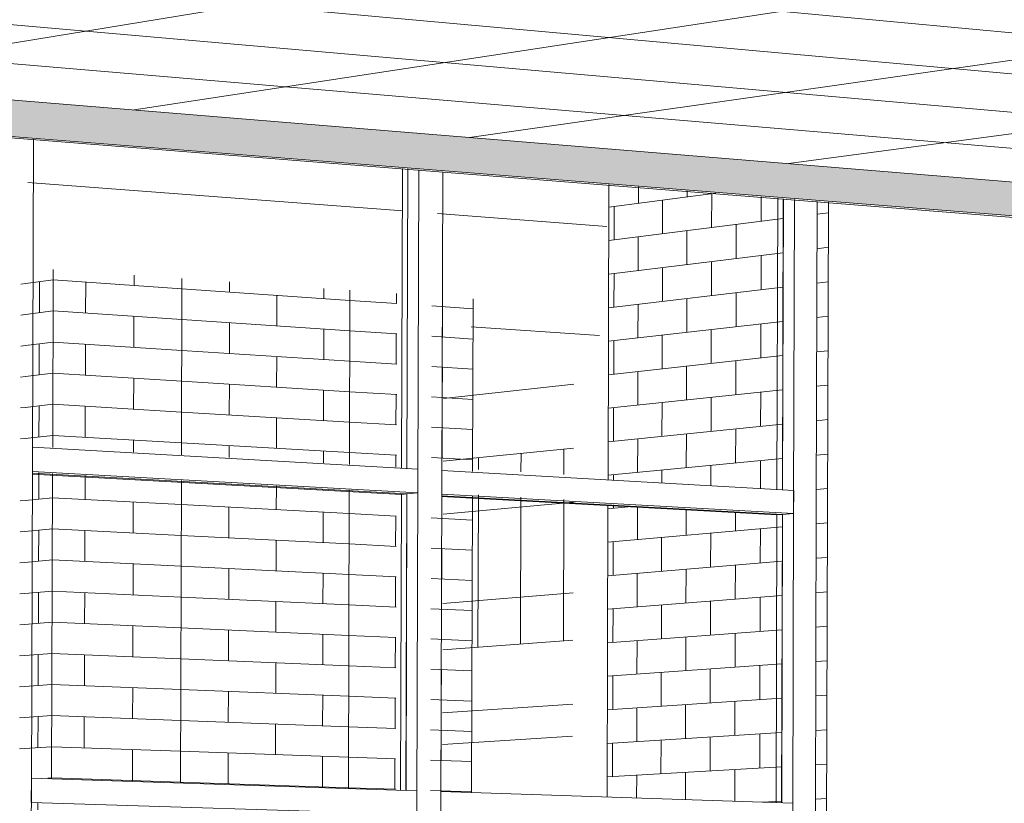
# Model space of a CAD drawing. Header units: metres. Extents: x -32 to 90, y -28 to 32.
# Tile 62 of 148: x 90.05269 to 90.05561, y 1.77852 to 1.78085. Entities that reach past the tile are written whole.
import ezdxf

# ---------------------------------------------------------------- set-up
doc = ezdxf.new("R2010")
doc.units = ezdxf.units.M
for name, color, linetype, lineweight in [('A-CLNG', 13, 'Continuous', 18), ('A-CLNG-PATT', 13, 'Continuous', 35), ('A-FLOR', 192, 'Continuous', 18), ('A-GLAZ-CURT', 52, 'Continuous', 18), ('A-GLAZ-CWMG', 51, 'Continuous', 18), ('A-WALL', 113, 'Continuous', 18), ('A-WALL-PATT', 111, 'Continuous', 35)]:
    doc.layers.add(name, color=color, linetype=linetype, lineweight=lineweight)

# ---------------------------------------------------------------- blocks, each defined once
blk = doc.blocks.new('FP_52-3-RESTAURANTE- ÁREA DE REFEIÇÃO AMPLIADA')
at = {"layer": 'A-WALL-PATT', "lineweight": 9}
for p, q in [((3.3028671, 1.7802714), (3.3029006, 1.7802756)), ((3.3028668, 1.7801692), (3.3029003, 1.7801733)), ((3.3028665, 1.780067), (3.3029, 1.780071)), ((3.3028662, 1.7799648), (3.3028997, 1.7799686)), ((3.3028659, 1.7798626), (3.3028994, 1.7798663)), ((3.3028657, 1.7797605), (3.3028991, 1.779764)), ((3.3028654, 1.7796583), (3.3028989, 1.7796616)), ((3.3028651, 1.7795561), (3.3028986, 1.7795593)), ((3.3028648, 1.7794539), (3.3028983, 1.779457)), ((3.3028645, 1.7793517), (3.302898, 1.7793546)), ((3.3028642, 1.7792495), (3.3028977, 1.7792523)), ((3.3028639, 1.7791472), (3.3028974, 1.7791499)), ((3.3028637, 1.779045), (3.3028972, 1.7790475)), ((3.3028634, 1.7789428), (3.3028969, 1.7789452)), ((3.3028631, 1.7788406), (3.3028966, 1.7788428)), ((3.3028628, 1.7787383), (3.3028963, 1.7787404)), ((3.3028625, 1.7786361), (3.302896, 1.7786381)), ((3.3028622, 1.7785339), (3.3028957, 1.7785357))]:
    blk.add_line(p, q, dxfattribs=at)
blk = doc.blocks.new('FP_53-3-RESTAURANTE- ÁREA DE REFEIÇÃO AMPLIADA')
at = {"layer": 'A-WALL-PATT', "lineweight": 9}
for p, q in [((3.3023361, 1.780304), (3.3023362, 1.7803528)), ((3.3022485, 1.7802926), (3.3025664, 1.7803342)), ((3.3024079, 1.7802133), (3.3024082, 1.7803135)), ((3.3024808, 1.780323), (3.3024809, 1.7803411)), ((3.3025536, 1.7802317), (3.3025539, 1.7803325)), ((3.3027011, 1.7802504), (3.3027013, 1.7803232)), ((3.3022641, 1.7801951), (3.3022644, 1.7802947)), ((3.3022482, 1.7801931), (3.3027655, 1.7802585)), ((3.3026268, 1.7801399), (3.3026271, 1.780241)), ((3.3023355, 1.7801042), (3.3023358, 1.7802041)), ((3.3024803, 1.7801219), (3.3024805, 1.7802225)), ((3.3022479, 1.7800935), (3.3027653, 1.7801568)), ((3.3027005, 1.7800474), (3.3027008, 1.7801489)), ((3.3024074, 1.7800129), (3.3024077, 1.7801131)), ((3.302553, 1.78003), (3.3025533, 1.7801309)), ((3.3022635, 1.7799959), (3.3022638, 1.7800955)), ((3.3022476, 1.779994), (3.302765, 1.780055)), ((3.3024797, 1.7799209), (3.30248, 1.7800214)), ((3.3026262, 1.7799376), (3.3026265, 1.7800387)), ((3.3023349, 1.7799044), (3.3023352, 1.7800043)), ((3.3022474, 1.7798945), (3.3027647, 1.7799533)), ((3.3026999, 1.7798445), (3.3027002, 1.779946)), ((3.3024068, 1.7798124), (3.3024071, 1.7799126)), ((3.3025524, 1.7798284), (3.3025527, 1.7799292)), ((3.3022629, 1.7797967), (3.3022632, 1.7798963)), ((3.3022471, 1.779795), (3.3027644, 1.7798515)), ((3.3024791, 1.7797198), (3.3024794, 1.7798204)), ((3.3026257, 1.7797352), (3.3026259, 1.7798364)), ((3.3023344, 1.7797046), (3.3023346, 1.7798045)), ((3.3022468, 1.7796954), (3.3027641, 1.7797498)), ((3.3026993, 1.7796415), (3.3026996, 1.779743)), ((3.3024062, 1.779612), (3.3024065, 1.7797122)), ((3.3025519, 1.7796267), (3.3025521, 1.7797275)), ((3.3022624, 1.7795975), (3.3022626, 1.7796971)), ((3.3022465, 1.7795959), (3.3027638, 1.779648)), ((3.3024785, 1.7795188), (3.3024788, 1.7796193)), ((3.3026251, 1.7795329), (3.3026254, 1.7796341)), ((3.3023338, 1.7795048), (3.3023341, 1.7796047)), ((3.3022462, 1.7794963), (3.3027635, 1.7795463)), ((3.3025514, 1.7794652), (3.3025516, 1.7795258)), ((3.3026988, 1.7794567), (3.302699, 1.77954)), ((3.302262, 1.779482), (3.3022621, 1.7794979)), ((3.3024058, 1.7794737), (3.3024059, 1.7795118)), ((3.3022618, 1.7793983), (3.3022618, 1.7794079)), ((3.3022459, 1.7793968), (3.3023266, 1.7794042)), ((3.3023332, 1.7793049), (3.3023335, 1.7794038)), ((3.3024779, 1.7793177), (3.3024782, 1.7793957)), ((3.3026245, 1.7793306), (3.3026247, 1.7793875)), ((3.3022456, 1.7792972), (3.302763, 1.7793427)), ((3.3025507, 1.7792232), (3.302551, 1.7793241)), ((3.3026982, 1.7792356), (3.3026985, 1.7793371)), ((3.3022612, 1.779199), (3.3022615, 1.7792986)), ((3.3024051, 1.779211), (3.3024053, 1.7793113)), ((3.3022453, 1.7791977), (3.3027627, 1.779241)), ((3.3023326, 1.7791051), (3.3023329, 1.779205)), ((3.3024774, 1.7791166), (3.3024777, 1.7792171)), ((3.3026239, 1.7791282), (3.3026242, 1.7792294)), ((3.302245, 1.7790981), (3.3027624, 1.7791392)), ((3.3025501, 1.7790215), (3.3025504, 1.7791224)), ((3.3026976, 1.7790326), (3.3026979, 1.7791341)), ((3.3022606, 1.7789997), (3.3022609, 1.7790994)), ((3.3024045, 1.7790105), (3.3024048, 1.7791108)), ((3.3022447, 1.7789986), (3.3027621, 1.7790374)), ((3.3026234, 1.7789258), (3.3026236, 1.779027)), ((3.302332, 1.7789052), (3.3023323, 1.7790051)), ((3.3024768, 1.7789154), (3.3024771, 1.779016)), ((3.3022445, 1.778899), (3.3027618, 1.7789356)), ((3.3024039, 1.77881), (3.3024042, 1.7789103)), ((3.3025496, 1.7788197), (3.3025498, 1.7789206)), ((3.302697, 1.7788295), (3.3026973, 1.778931)), ((3.30226, 1.7788005), (3.3022603, 1.7789001)), ((3.3022442, 1.7787994), (3.3027615, 1.7788338)), ((3.3026228, 1.7787234), (3.3026231, 1.7788246)), ((3.3023315, 1.7787053), (3.3023317, 1.7788052)), ((3.3024762, 1.7787143), (3.3024765, 1.7788149)), ((3.3022439, 1.7786998), (3.3027612, 1.778732)), ((3.3024033, 1.7786095), (3.3024036, 1.7787098)), ((3.302549, 1.7786179), (3.3025493, 1.7787188)), ((3.3026965, 1.7786265), (3.3026968, 1.778728)), ((3.3022595, 1.7786012), (3.3022597, 1.7787008)), ((3.3022436, 1.7786003), (3.302761, 1.7786302)), ((3.3026222, 1.7785283), (3.3026225, 1.7786222)), ((3.302331, 1.778538), (3.3023312, 1.7786053)), ((3.3024757, 1.7785332), (3.3024759, 1.7786137)), ((3.3027056, 1.7785255), (3.3027607, 1.7785284))]:
    blk.add_line(p, q, dxfattribs=at)
blk = doc.blocks.new('FP_56-3-RESTAURANTE- ÁREA DE REFEIÇÃO AMPLIADA')
at = {"layer": 'A-WALL-PATT', "lineweight": 9}
for p, q in [((3.3008379, 1.7800601), (3.300838, 1.7800908)), ((3.3005981, 1.7800767), (3.3009804, 1.7800503)), ((3.300694, 1.7799778), (3.3006943, 1.7800701)), ((3.3005978, 1.7799843), (3.3009801, 1.7799587)), ((3.3008373, 1.7798763), (3.3008376, 1.7799682)), ((3.3005975, 1.7798918), (3.3009798, 1.7798671)), ((3.3006934, 1.7797934), (3.3006937, 1.7798856)), ((3.3005972, 1.7797994), (3.3009795, 1.7797755)), ((3.3008367, 1.7796925), (3.300837, 1.7797844)), ((3.3005969, 1.7797069), (3.3009792, 1.7796839)), ((3.3006928, 1.7796089), (3.3006931, 1.7797011)), ((3.3005966, 1.7796144), (3.3009789, 1.7795923)), ((3.3008363, 1.779565), (3.3008364, 1.7796006)), ((3.3006923, 1.7794244), (3.3006925, 1.7794959)), ((3.300596, 1.7794295), (3.3009784, 1.7794091)), ((3.3008355, 1.7793248), (3.3008358, 1.7794167)), ((3.3005957, 1.779337), (3.3009781, 1.7793175)), ((3.3006917, 1.7792399), (3.3006919, 1.7793243)), ((3.3006919, 1.7793245), (3.300692, 1.7793321)), ((3.3005954, 1.7792446), (3.3009778, 1.7792259)), ((3.3008349, 1.7791409), (3.3008352, 1.7792329)), ((3.3005951, 1.7791521), (3.3009775, 1.7791343)), ((3.3006911, 1.7790553), (3.3006914, 1.7791476)), ((3.3005948, 1.7790596), (3.3009772, 1.7790427)), ((3.3008343, 1.778957), (3.3008346, 1.779049)), ((3.3005945, 1.7789671), (3.3009769, 1.7789511)), ((3.3006905, 1.7788708), (3.3006908, 1.7789631)), ((3.3005942, 1.7788746), (3.3009766, 1.7788594)), ((3.3008338, 1.7787731), (3.3008341, 1.7788651)), ((3.3005939, 1.7787821), (3.3009763, 1.7787678)), ((3.3006899, 1.7786862), (3.3006902, 1.7787785)), ((3.3005936, 1.7786896), (3.300976, 1.7786762)), ((3.3008332, 1.7785892), (3.3008335, 1.7786812)), ((3.3005933, 1.7785971), (3.3009758, 1.7785845))]:
    blk.add_line(p, q, dxfattribs=at)
blk = doc.blocks.new('FP_57-3-RESTAURANTE- ÁREA DE REFEIÇÃO AMPLIADA')
at = {"layer": 'A-WALL-PATT', "lineweight": 9}
for p, q in [((3.3005163, 1.780066), (3.3005981, 1.7800767)), ((3.3005568, 1.7799791), (3.3005571, 1.7800714)), ((3.300516, 1.7799739), (3.3005978, 1.7799843)), ((3.3005157, 1.7798818), (3.3005975, 1.7798918)), ((3.3005562, 1.7797945), (3.3005565, 1.7798868)), ((3.3005154, 1.7797897), (3.3005972, 1.7797994)), ((3.3005151, 1.7796976), (3.3005969, 1.7797069)), ((3.3005556, 1.77961), (3.3005559, 1.7797022)), ((3.3005148, 1.7796055), (3.3005966, 1.7796144)), ((3.300555, 1.7794254), (3.3005552, 1.7795035)), ((3.3005142, 1.7794213), (3.300596, 1.7794295)), ((3.3005139, 1.7793291), (3.3005957, 1.779337)), ((3.3005544, 1.7792408), (3.3005547, 1.7793331)), ((3.3005136, 1.779237), (3.3005954, 1.7792446)), ((3.3005133, 1.7791449), (3.3005951, 1.7791521)), ((3.3005538, 1.7790562), (3.3005541, 1.7791485)), ((3.300513, 1.7790527), (3.3005948, 1.7790596)), ((3.3005127, 1.7789606), (3.3005945, 1.7789671)), ((3.3005532, 1.7788715), (3.3005535, 1.7789639)), ((3.3005124, 1.7788685), (3.3005942, 1.7788746)), ((3.3005121, 1.7787763), (3.3005939, 1.7787821)), ((3.3005526, 1.7786869), (3.3005529, 1.7787792)), ((3.3005118, 1.7786842), (3.3005936, 1.7786896)), ((3.3005819, 1.7785964), (3.3005933, 1.7785971)), ((3.300552, 1.7785022), (3.3005521, 1.7785222))]:
    blk.add_line(p, q, dxfattribs=at)
blk = doc.blocks.new('FP_58-3-RESTAURANTE- ÁREA DE REFEIÇÃO AMPLIADA')
at = {"layer": 'A-WALL-PATT', "lineweight": 9}
for p, q in [((3.3005018, 1.7800641), (3.3005163, 1.780066)), ((3.3005015, 1.7799721), (3.300516, 1.7799739)), ((3.3005012, 1.7798801), (3.3005157, 1.7798818)), ((3.3005009, 1.779788), (3.3005154, 1.7797897)), ((3.3005006, 1.779696), (3.3005151, 1.7796976)), ((3.3005003, 1.7796039), (3.3005148, 1.7796055)), ((3.3004997, 1.7794198), (3.3005142, 1.7794213)), ((3.3004994, 1.7793277), (3.3005139, 1.7793291)), ((3.3004991, 1.7792357), (3.3005136, 1.779237)), ((3.3004988, 1.7791436), (3.3005133, 1.7791449)), ((3.3004985, 1.7790515), (3.300513, 1.7790527)), ((3.3004982, 1.7789595), (3.3005127, 1.7789606)), ((3.3004979, 1.7788674), (3.3005124, 1.7788685)), ((3.3004976, 1.7787753), (3.3005121, 1.7787763)), ((3.3004973, 1.7786832), (3.3005118, 1.7786842))]:
    blk.add_line(p, q, dxfattribs=at)
blk = doc.blocks.new('FP_59-3-RESTAURANTE- ÁREA DE REFEIÇÃO AMPLIADA')
at = {"layer": 'A-WALL-PATT', "lineweight": 9}
for p, q in [((3.3016172, 1.7800063), (3.3016173, 1.7800363)), ((3.3014791, 1.7800158), (3.3016191, 1.7800061)), ((3.3017228, 1.779999), (3.3018452, 1.7799905)), ((3.3017541, 1.779907), (3.3017543, 1.7799968)), ((3.3014789, 1.7799254), (3.3016188, 1.779916)), ((3.3016167, 1.779826), (3.3016169, 1.7799161)), ((3.3017225, 1.7799091), (3.3018449, 1.7799009)), ((3.3014786, 1.7798349), (3.3016185, 1.7798259)), ((3.3017222, 1.7798192), (3.3018447, 1.7798113)), ((3.3017535, 1.7797273), (3.3017538, 1.7798171)), ((3.3014783, 1.7797444), (3.3016182, 1.7797357)), ((3.3016161, 1.7796457), (3.3016164, 1.7797358)), ((3.3017219, 1.7797293), (3.3018444, 1.7797216)), ((3.301478, 1.779654), (3.301618, 1.7796456)), ((3.3017217, 1.7796393), (3.3018441, 1.779632)), ((3.301753, 1.7795476), (3.3017532, 1.7796374)), ((3.3014778, 1.7795635), (3.3016177, 1.7795554)), ((3.3016157, 1.7795206), (3.3016158, 1.7795555)), ((3.3017214, 1.7795494), (3.3018439, 1.7795423)), ((3.3017524, 1.7793679), (3.3017526, 1.7794376)), ((3.3014772, 1.7793826), (3.3016171, 1.7793751)), ((3.301615, 1.779285), (3.3016153, 1.7793752)), ((3.3017209, 1.7793696), (3.3018433, 1.7793631)), ((3.3014769, 1.7792921), (3.3016169, 1.7792849)), ((3.3017206, 1.7792797), (3.3018431, 1.7792734)), ((3.3017519, 1.7791882), (3.3017522, 1.779278)), ((3.3014767, 1.7792016), (3.3016166, 1.7791948)), ((3.3016145, 1.7791047), (3.3016147, 1.7791949)), ((3.3017203, 1.7791897), (3.3018428, 1.7791838)), ((3.3014764, 1.7791111), (3.3016163, 1.7791046)), ((3.30172, 1.7790998), (3.3018425, 1.7790941)), ((3.3017514, 1.7790085), (3.3017516, 1.7790983)), ((3.3014761, 1.7790206), (3.301616, 1.7790144)), ((3.3016139, 1.7789243), (3.3016142, 1.7790145)), ((3.3017198, 1.7790099), (3.3018423, 1.7790044)), ((3.3014758, 1.7789301), (3.3016158, 1.7789243)), ((3.3017195, 1.7789199), (3.301842, 1.7789148)), ((3.3017508, 1.7788287), (3.3017511, 1.7789186)), ((3.3014755, 1.7788396), (3.3016155, 1.7788341)), ((3.3016134, 1.778744), (3.3016137, 1.7788342)), ((3.3017192, 1.77883), (3.3018417, 1.7788251)), ((3.3014753, 1.7787491), (3.3016152, 1.7787439)), ((3.301719, 1.77874), (3.3018415, 1.7787354)), ((3.3017503, 1.778649), (3.3017505, 1.7787388)), ((3.301475, 1.7786586), (3.3016149, 1.7786537)), ((3.3016128, 1.7785636), (3.3016131, 1.7786538)), ((3.3017187, 1.7786501), (3.3018412, 1.7786458)), ((3.3014747, 1.7785681), (3.3016147, 1.7785635)), ((3.3017184, 1.7785601), (3.3018409, 1.7785561))]:
    blk.add_line(p, q, dxfattribs=at)
blk = doc.blocks.new('FP_60-3-RESTAURANTE- ÁREA DE REFEIÇÃO AMPLIADA')
at = {"layer": 'A-WALL-PATT', "lineweight": 9}
for p, q in [((3.3009804, 1.7800503), (3.3014791, 1.7800158)), ((3.3011219, 1.7800405), (3.301122, 1.7800709)), ((3.301402, 1.7800211), (3.3014021, 1.7800514)), ((3.3012622, 1.7799398), (3.3012625, 1.7800308)), ((3.3009801, 1.7799587), (3.3014789, 1.7799254)), ((3.3011214, 1.779858), (3.3011216, 1.7799492)), ((3.3014015, 1.7798399), (3.3014018, 1.7799305)), ((3.3009798, 1.7798671), (3.3014786, 1.7798349)), ((3.3012616, 1.7797579), (3.3012619, 1.7798489)), ((3.3009795, 1.7797755), (3.3014783, 1.7797444)), ((3.3011208, 1.7796754), (3.3011211, 1.7797667)), ((3.3014009, 1.7796586), (3.3014012, 1.7797492)), ((3.3009792, 1.7796839), (3.301478, 1.779654)), ((3.3012611, 1.779576), (3.3012613, 1.779667)), ((3.3009789, 1.7795923), (3.3014778, 1.7795635)), ((3.3011204, 1.7795488), (3.3011205, 1.7795842)), ((3.3014005, 1.7795328), (3.3014006, 1.779568)), ((3.3012605, 1.7793941), (3.3012607, 1.7794647)), ((3.3009784, 1.7794091), (3.3014772, 1.7793826)), ((3.3011196, 1.7793103), (3.3011199, 1.7794016)), ((3.3013998, 1.779296), (3.3014001, 1.7793867)), ((3.3009781, 1.7793175), (3.3014769, 1.7792921)), ((3.3012599, 1.7792122), (3.3012602, 1.7793031)), ((3.3009778, 1.7792259), (3.3014767, 1.7792016)), ((3.3011191, 1.7791277), (3.3011193, 1.779219)), ((3.3013992, 1.7791147), (3.3013995, 1.7792054)), ((3.3009775, 1.7791343), (3.3014764, 1.7791111)), ((3.3012594, 1.7790302), (3.3012596, 1.7791212)), ((3.3009772, 1.7790427), (3.3014761, 1.7790206)), ((3.3011185, 1.7789451), (3.3011188, 1.7790364)), ((3.3013987, 1.7789334), (3.301399, 1.779024)), ((3.3009769, 1.7789511), (3.3014758, 1.7789301)), ((3.3012588, 1.7788482), (3.3012591, 1.7789392)), ((3.3009766, 1.7788594), (3.3014755, 1.7788396)), ((3.3011179, 1.7787625), (3.3011182, 1.7788538)), ((3.3013981, 1.778752), (3.3013984, 1.7788427)), ((3.3009763, 1.7787678), (3.3014753, 1.7787491)), ((3.3012582, 1.7786663), (3.3012585, 1.7787573)), ((3.300976, 1.7786762), (3.301475, 1.7786586)), ((3.3011173, 1.7785799), (3.3011176, 1.7786712)), ((3.3013976, 1.7785707), (3.3013978, 1.7786614)), ((3.3009758, 1.7785845), (3.3014747, 1.7785681))]:
    blk.add_line(p, q, dxfattribs=at)
blk = doc.blocks.new('FP_61-3-RESTAURANTE- ÁREA DE REFEIÇÃO AMPLIADA')
at = {"layer": 'A-WALL-PATT', "lineweight": 9}
for p, q in [((3.3019873, 1.7795063), (3.3019875, 1.779561)), ((3.3021147, 1.7794989), (3.3021149, 1.7795738)), ((3.3018613, 1.7795136), (3.3018614, 1.7795483)), ((3.3018597, 1.778985), (3.301861, 1.7794383)), ((3.3017563, 1.7793806), (3.302143, 1.7794167)), ((3.3019858, 1.7789945), (3.3019871, 1.7794313)), ((3.3021133, 1.779005), (3.3021145, 1.7794242)), ((3.3017555, 1.7791151), (3.3021422, 1.7791467))]:
    blk.add_line(p, q, dxfattribs=at)
blk = doc.blocks.new('FP_67-3-RESTAURANTE- ÁREA DE REFEIÇÃO AMPLIADA')
at = {"layer": 'A-CLNG-PATT', "lineweight": 18}
for p, q in [((3.3056489, 1.7806042), (3.296207, 1.7814884)), ((3.3056425, 1.7804898), (3.2961926, 1.7813443)), ((3.3008388, 1.7805815), (3.3056892, 1.7813211)), ((3.3056364, 1.7803829), (3.2961792, 1.7812097)), ((3.3056308, 1.7802829), (3.2961666, 1.7810837)), ((3.3002286, 1.780739), (3.3022073, 1.7810641)), ((3.301834, 1.7804999), (3.3056738, 1.7810461)), ((3.3027817, 1.7804222), (3.3056603, 1.780806))]:
    blk.add_line(p, q, dxfattribs=at)

msp = doc.modelspace()

# ---------------------------------------------------------------- hatches: boundary and pattern name
at = {"layer": 'A-CLNG-PATT'}
h = msp.add_hatch(color=256, dxfattribs=at)
h.paths.add_polyline_path([(90.0762221, 1.7791209), (90.0762152, 1.7792668), (90.076169, 1.7792688), (90.0761683, 1.7792696), (90.076177, 1.7792713), (90.0762167, 1.7792737), (90.0762161, 1.7792897), (90.0760226, 1.7792809), (90.0760282, 1.7791588), (90.0760849, 1.779156), (90.076085, 1.7791536), (90.0760274, 1.7791448), (90.0760294, 1.7791229), (90.0762141, 1.779121)], flags=0)
h.paths.add_polyline_path([(90.076026, 1.7791229), (90.0760232, 1.7791448), (90.0759953, 1.7791448), (90.0759973, 1.7791232), (90.0760259, 1.7791229)], flags=0)
h.paths.add_polyline_path([(90.0759939, 1.7791232), (90.0759916, 1.7791453), (90.0759636, 1.7791448), (90.0759657, 1.7791235), (90.0759938, 1.7791232)], flags=0)
h.paths.add_polyline_path([(90.0759622, 1.7791235), (90.07596, 1.7791457), (90.0759439, 1.7791448), (90.0759407, 1.7791237), (90.0759621, 1.7791235)], flags=0)
h.paths.add_polyline_path([(90.075936, 1.7791238), (90.0759399, 1.779146), (90.0758894, 1.7791471), (90.0758893, 1.7791511), (90.0759445, 1.7791599), (90.0759587, 1.7792257), (90.0759556, 1.7792779), (90.0753749, 1.7792516), (90.0753799, 1.7791294), (90.0759332, 1.7791238)], flags=0)
h.paths.add_polyline_path([(90.0753766, 1.7791294), (90.0753714, 1.7792515), (90.0753404, 1.7792501), (90.0753453, 1.7791297), (90.0753765, 1.7791294)], flags=0)
h.paths.add_polyline_path([(90.075342, 1.7791298), (90.0753369, 1.7792499), (90.075309, 1.7792487), (90.0753138, 1.7791301), (90.0753419, 1.7791298)], flags=0)
h.paths.add_polyline_path([(90.0753105, 1.7791301), (90.0753055, 1.7792485), (90.0752922, 1.7792458), (90.0752695, 1.7791494), (90.075268, 1.7791305), (90.0753104, 1.7791301)], flags=0)
h.paths.add_polyline_path([(90.0752626, 1.7791306), (90.0752809, 1.7792134), (90.0752881, 1.7792477), (90.0742851, 1.7792026), (90.0738276, 1.7792487), (90.0738313, 1.7791752), (90.0738717, 1.7791812), (90.0740043, 1.7791783), (90.0740033, 1.7791747), (90.0739431, 1.779166), (90.0738296, 1.7791659), (90.0738309, 1.779145), (90.075261, 1.7791306)], flags=0)
h.paths.add_polyline_path([(90.0738277, 1.779145), (90.0738258, 1.7791676), (90.0738143, 1.7791685), (90.0738147, 1.7791724), (90.073827, 1.7791764), (90.0738239, 1.7792491), (90.0737868, 1.7792529), (90.0737901, 1.7791454), (90.0738275, 1.779145)], flags=0)
h.paths.add_polyline_path([(90.0737869, 1.7791454), (90.0737831, 1.7792532), (90.073756, 1.779256), (90.0737594, 1.7791457), (90.0737867, 1.7791454)], flags=0)
h.paths.add_polyline_path([(90.0737562, 1.7791457), (90.0737524, 1.7792563), (90.073693, 1.779262), (90.0736828, 1.7791937), (90.0736814, 1.7791465), (90.0737561, 1.7791457)], flags=0)
h.paths.add_polyline_path([(90.073676, 1.7791466), (90.0736763, 1.7791623), (90.0736795, 1.7791959), (90.0736873, 1.7792629), (90.0733454, 1.7792974), (90.0733485, 1.7791498), (90.0736759, 1.7791466)], flags=0)
h.paths.add_polyline_path([(90.0760216, 1.7791504), (90.076025, 1.7791526), (90.0760235, 1.7791532), (90.0760224, 1.779151), (90.0760217, 1.7791505)], flags=0)
h.paths.add_polyline_path([(90.0759576, 1.7791508), (90.0759563, 1.779152), (90.0759553, 1.7791508)], flags=0)
h.paths.add_polyline_path([(90.0760271, 1.7791512), (90.0760302, 1.7791537), (90.0760271, 1.7791517), (90.0760271, 1.7791514)], flags=0)
h.paths.add_polyline_path([(90.0759423, 1.7791512), (90.0759408, 1.7791526), (90.0759415, 1.7791514)], flags=0)
h.paths.add_polyline_path([(90.0749931, 1.7791553), (90.0748575, 1.7791576), (90.0748574, 1.7791616), (90.0749257, 1.7791704), (90.0750503, 1.7791667), (90.0750492, 1.779164), (90.0749966, 1.7791559)], flags=0)
h.paths.add_polyline_path([(90.0760248, 1.7791589), (90.0760192, 1.7792808), (90.0759906, 1.7792795), (90.0759961, 1.7791593), (90.0760247, 1.7791589)], flags=0)
h.paths.add_polyline_path([(90.0759926, 1.7791593), (90.0759872, 1.7792793), (90.0759755, 1.7792777), (90.0759614, 1.7792085), (90.0759645, 1.7791597), (90.0759926, 1.7791593)], flags=0)
h.paths.add_polyline_path([(90.0759475, 1.7791595), (90.075961, 1.7791599), (90.0759581, 1.7792032), (90.0759476, 1.7791599)], flags=0)
h.paths.add_polyline_path([(90.0749255, 1.7791613), (90.0749244, 1.7791625), (90.0749193, 1.7791614)], flags=0)
h.paths.add_polyline_path([(90.0739382, 1.7791717), (90.0739526, 1.7791749), (90.0739462, 1.7791744), (90.0739462, 1.7791744), (90.0739382, 1.7791717)], flags=0)
h.paths.add_polyline_path([(90.0738735, 1.7791721), (90.0738719, 1.7791736), (90.0738719, 1.7791721)], flags=0)
h.paths.add_polyline_path([(90.0687592, 1.7792012), (90.0702179, 1.7792768), (90.0702158, 1.7793274), (90.0690687, 1.7792664), (90.062775, 1.7797824), (90.0627724, 1.7797007), (90.0682171, 1.7792687), (90.0681843, 1.7792664), (90.0680632, 1.7792086), (90.0686687, 1.7792022)], flags=0)
h.paths.add_polyline_path([(90.0742928, 1.7792027), (90.0742928, 1.7792027), (90.0746553, 1.7792157)], flags=0)
h.paths.add_polyline_path([(90.0759608, 1.7792271), (90.0759728, 1.7792787), (90.0759591, 1.7792781), (90.0759605, 1.7792345)], flags=0)
h.paths.add_polyline_path([(90.0676226, 1.7841767), (90.0676291, 1.7841745), (90.0676592, 1.784164), (90.0676152, 1.7841555), (90.0676218, 1.7841745)], flags=0)
h.paths.add_polyline_path([(90.0670461, 1.7820176), (90.0670217, 1.782024), (90.0670499, 1.7820277), (90.0670465, 1.7820187)], flags=0)
h.paths.add_polyline_path([(90.0738675, 1.7807944), (90.0738561, 1.7807979), (90.0738811, 1.7808), (90.0738689, 1.780795)], flags=0)
h.paths.add_polyline_path([(90.0806436, 1.7807081), (90.0806545, 1.7807052), (90.0806375, 1.7807061), (90.0806434, 1.780708)], flags=0)
h.paths.add_polyline_path([(90.0784705, 1.7797032), (90.0796536, 1.7797645), (90.079651, 1.7798138), (90.0796012, 1.779813), (90.0795392, 1.7798257), (90.0795389, 1.7798303), (90.0796497, 1.779837), (90.0796394, 1.7800317), (90.079549, 1.7800497), (90.0811108, 1.78014), (90.0814357, 1.780065), (90.0944181, 1.7807934), (90.0944041, 1.7809086), (90.0930034, 1.7808276), (90.0930354, 1.7808263), (90.0929389, 1.7808208), (90.0929093, 1.7809789), (90.0930028, 1.7808276), (90.091475, 1.7898605), (90.0861505, 1.7898605), (90.091501, 1.7808153), (90.0836317, 1.7803506), (90.0529891, 1.7898605), (90.0492314, 1.7898605), (90.0487053, 1.7845891), (90.0579768, 1.7830747), (90.0580085, 1.7836382), (90.0530206, 1.7845326), (90.0589096, 1.7864978), (90.0676226, 1.7841767), (90.0628847, 1.7832761), (90.0628533, 1.7822781), (90.0702076, 1.7810769), (90.0702041, 1.7814513), (90.0670461, 1.7820176), (90.0728379, 1.7827874), (90.0763095, 1.7818626), (90.0732972, 1.7815548), (90.0733183, 1.7805688), (90.0761872, 1.7801002), (90.0761767, 1.780396), (90.0761138, 1.7803916), (90.0738746, 1.780795), (90.078787, 1.7812026), (90.0806434, 1.780708), (90.0784306, 1.7805535), (90.0784695, 1.7797236)], flags=0)
h.paths.add_polyline_path([(90.0796104, 1.7798228), (90.0796083, 1.7798255), (90.0796084, 1.7798235), (90.0796104, 1.7798228)], flags=0)
h.paths.add_polyline_path([(90.0790449, 1.7799146), (90.0789694, 1.7799284), (90.0789691, 1.7799347), (90.0791778, 1.7799443), (90.0792441, 1.7799319), (90.0792444, 1.7799257), (90.0790526, 1.779915)], flags=0)
h.paths.add_polyline_path([(90.0790444, 1.7799267), (90.0790421, 1.7799296), (90.0790416, 1.7799276), (90.0790444, 1.7799267)], flags=0)
h.paths.add_polyline_path([(90.0791676, 1.7799296), (90.0791726, 1.7799326), (90.0791674, 1.7799321), (90.0791675, 1.7799298)], flags=0)
h.paths.add_polyline_path([(90.0578091, 1.7800944), (90.0578144, 1.7801891), (90.0483437, 1.7809655), (90.0483318, 1.7808462), (90.0577906, 1.7800959)], flags=0)
h.paths.add_polyline_path([(90.081795, 1.7800995), (90.0817295, 1.7801152), (90.081729, 1.7801219), (90.0819568, 1.7801345), (90.0820203, 1.7801188), (90.0820207, 1.7801121), (90.081805, 1.7801)], flags=0)
h.paths.add_polyline_path([(90.0818044, 1.780113), (90.0818022, 1.780115), (90.081803, 1.7801137), (90.0818043, 1.7801131)], flags=0)
h.paths.add_polyline_path([(90.0819464, 1.780118), (90.0819463, 1.7801207), (90.0819463, 1.7801184), (90.0819463, 1.7801181)], flags=0)
h.paths.add_polyline_path([(90.0830324, 1.780169), (90.0829722, 1.7801871), (90.0829719, 1.7801925), (90.0832099, 1.780206), (90.0832689, 1.7801892), (90.0832694, 1.7801824), (90.0830435, 1.7801697)], flags=0)
h.paths.add_polyline_path([(90.0830466, 1.7801832), (90.0830443, 1.7801847), (90.0830463, 1.7801834), (90.0830466, 1.7801832)], flags=0)
h.paths.add_polyline_path([(90.0831943, 1.7801884), (90.0831958, 1.7801911), (90.0831942, 1.7801901), (90.0831943, 1.7801885)], flags=0)
h.paths.add_polyline_path([(90.0843319, 1.7802421), (90.0842778, 1.780261), (90.0842774, 1.7802666), (90.0845276, 1.7802808), (90.0845804, 1.7802631), (90.0845809, 1.7802561), (90.0843442, 1.7802428)], flags=0)
h.paths.add_polyline_path([(90.0845052, 1.7802624), (90.0845073, 1.7802658), (90.084505, 1.7802641), (90.0845052, 1.7802625)], flags=0)
h.paths.add_polyline_path([(90.0793279, 1.7802769), (90.0792436, 1.7802968), (90.0792433, 1.7803019), (90.0794724, 1.7803164), (90.0795557, 1.7802984), (90.079556, 1.7802913), (90.0793369, 1.7802775)], flags=0)
h.paths.add_polyline_path([(90.0793284, 1.7802921), (90.0793281, 1.780295), (90.0793249, 1.7802933), (90.0793284, 1.7802921)], flags=0)
h.paths.add_polyline_path([(90.0856983, 1.780319), (90.0856509, 1.7803388), (90.0856505, 1.7803445), (90.0859138, 1.7803594), (90.0859598, 1.7803391), (90.0859603, 1.7803337), (90.0857118, 1.7803197)], flags=0)
h.paths.add_polyline_path([(90.0858839, 1.7803402), (90.0858877, 1.7803437), (90.0858836, 1.7803433), (90.0858838, 1.7803403)], flags=0)
h.paths.add_polyline_path([(90.0761229, 1.780389), (90.0761138, 1.7803916), (90.0761298, 1.7803894)], flags=0)
h.paths.add_polyline_path([(90.08117, 1.7803926), (90.0810937, 1.780414), (90.0810934, 1.7804192), (90.0813406, 1.7804349), (90.0814157, 1.780414), (90.081416, 1.7804081), (90.0811807, 1.7803933)], flags=0)
h.paths.add_polyline_path([(90.0871368, 1.7803999), (90.087097, 1.7804207), (90.0870965, 1.7804266), (90.0873746, 1.780442), (90.0874122, 1.7804228), (90.0874129, 1.7804154), (90.0871516, 1.7804007)], flags=0)
h.paths.add_polyline_path([(90.0811779, 1.7804088), (90.0811757, 1.7804119), (90.0811758, 1.7804098), (90.0811779, 1.7804088)], flags=0)
h.paths.add_polyline_path([(90.0886533, 1.7804851), (90.088622, 1.7805071), (90.0886214, 1.7805131), (90.0889143, 1.7805297), (90.0889438, 1.7805091), (90.0889446, 1.7805015), (90.0886696, 1.7804861)], flags=0)
h.paths.add_polyline_path([(90.0902544, 1.7805752), (90.0902324, 1.7805995), (90.0902319, 1.7806045), (90.0905415, 1.780622), (90.0905613, 1.7806003), (90.0905622, 1.7805925), (90.0902723, 1.7805762)], flags=0)
h.paths.add_polyline_path([(90.0919473, 1.7806704), (90.091936, 1.7806949), (90.0919353, 1.7807012), (90.0922637, 1.7807182), (90.092273, 1.7806887), (90.091967, 1.7806715)], flags=0)
h.paths.add_polyline_path([(90.0920066, 1.7806875), (90.0920046, 1.780691), (90.0920028, 1.780689), (90.0920066, 1.7806875)], flags=0)
h.paths.add_polyline_path([(90.0922038, 1.7806987), (90.092206, 1.7807009), (90.0922036, 1.7807004), (90.0922037, 1.7806992)], flags=0)
h.paths.add_polyline_path([(90.0937401, 1.7807712), (90.0937395, 1.780792), (90.0937413, 1.7808037), (90.0940877, 1.7808228), (90.0940876, 1.7808068), (90.0940854, 1.7807906), (90.0937438, 1.7807714)], flags=0)
h.paths.add_polyline_path([(90.0938083, 1.7807893), (90.0938061, 1.7807918), (90.0938049, 1.7807909), (90.0938082, 1.7807893)], flags=0)
h.paths.add_polyline_path([(90.0940173, 1.7808011), (90.0940193, 1.7808042), (90.094017, 1.7808039), (90.0940172, 1.7808018)], flags=0)
h.paths.add_polyline_path([(90.078787, 1.7812026), (90.0787358, 1.7812033), (90.0787729, 1.7812064)], flags=0)
h.paths.add_polyline_path([(90.0748652, 1.7812214), (90.0747199, 1.7812522), (90.0747197, 1.7812615), (90.074993, 1.7812867), (90.075137, 1.7812555), (90.0751373, 1.7812462), (90.0748688, 1.7812218)], flags=0)
h.paths.add_polyline_path([(90.0748347, 1.7812488), (90.0748326, 1.7812522), (90.0748332, 1.7812507), (90.0748347, 1.7812488)], flags=0)
h.paths.add_polyline_path([(90.0737543, 1.7812822), (90.0737543, 1.7812822), (90.0742408, 1.7812822)], flags=0)
h.paths.add_polyline_path([(90.0770854, 1.7814232), (90.0769508, 1.7814572), (90.0769504, 1.7814669), (90.0772525, 1.7814947), (90.0773856, 1.7814603), (90.077386, 1.7814505), (90.0770958, 1.7814241)], flags=0)
h.paths.add_polyline_path([(90.0762871, 1.7818532), (90.0763097, 1.7818626), (90.0763231, 1.7818568), (90.0762875, 1.7818532)], flags=0)
h.paths.add_polyline_path([(90.0649699, 1.7824747), (90.064677, 1.7825281), (90.0646773, 1.7825403), (90.0649563, 1.782584), (90.0652476, 1.7825298), (90.0652474, 1.7825176), (90.0650085, 1.7824807)], flags=0)
h.paths.add_polyline_path([(90.0728379, 1.7827874), (90.0727766, 1.7827904), (90.0728042, 1.782794)], flags=0)
h.paths.add_polyline_path([(90.0672662, 1.7828298), (90.0669783, 1.7828907), (90.0669784, 1.7829037), (90.0672992, 1.7829532), (90.067583, 1.7828917), (90.0675829, 1.7828787), (90.067268, 1.78283)], flags=0)
h.paths.add_polyline_path([(90.0698977, 1.7832366), (90.0696194, 1.7833069), (90.0696194, 1.7833208), (90.0699859, 1.7833787), (90.0702223, 1.7833184), (90.0702223, 1.7833174), (90.0702625, 1.783307), (90.070262, 1.783293), (90.0699032, 1.7832375)], flags=0)

# ---------------------------------------------------------------- linework, layer by layer
at = {"layer": 'A-CLNG', "lineweight": 9}
for p, q in [((90.0578144, 1.7801891), (90.0483437, 1.7809655)), ((90.0483313, 1.780841), (90.0578088, 1.7800903)), ((90.0578091, 1.7800944), (90.0483318, 1.7808462))]:
    msp.add_line(p, q, dxfattribs=at)
at = {"layer": 'A-FLOR', "lineweight": 9}
for p, q in [((90.0538251, 1.7802816), (90.0527111, 1.7803663)), ((90.0544314, 1.7802354), (90.0539287, 1.7802737)), ((90.0540285, 1.7799375), (90.0544097, 1.7799117)), ((90.0543298, 1.7787209), (90.053943, 1.7786964))]:
    msp.add_line(p, q, dxfattribs=at)
at = {"layer": 'A-GLAZ-CURT', "lineweight": 9}
for p, q in [((90.0538241, 1.7804075), (90.0538214, 1.7795172)), ((90.0538377, 1.7795162), (90.0538404, 1.7804062)), ((90.0549392, 1.7803192), (90.0549367, 1.7794538)), ((90.0549534, 1.7794528), (90.0549558, 1.7803178)), ((90.0527241, 1.7794997), (90.0538212, 1.7794394)), ((90.0538375, 1.779441), (90.0527244, 1.7795022)), ((90.0538212, 1.7794394), (90.0538185, 1.7785607)), ((90.0538375, 1.779441), (90.0538212, 1.7794394)), ((90.0538348, 1.7785602), (90.0538375, 1.779441)), ((90.0539403, 1.7794329), (90.0549365, 1.7793782)), ((90.0549532, 1.7793797), (90.0539406, 1.7794353)), ((90.0549365, 1.7793782), (90.0549341, 1.7785241)), ((90.0549532, 1.7793797), (90.0549365, 1.7793782)), ((90.0549507, 1.7785236), (90.0549532, 1.7793797))]:
    msp.add_line(p, q, dxfattribs=at)
at = {"layer": 'A-GLAZ-CWMG', "lineweight": 9}
for p, q in [((90.0527281, 1.7804943), (90.052725, 1.7795433)), ((90.0538374, 1.7795163), (90.0538401, 1.7804062)), ((90.0538728, 1.7804036), (90.05387, 1.7794792)), ((90.053944, 1.780398), (90.0539412, 1.7794753)), ((90.054953, 1.7794528), (90.0549555, 1.7803178)), ((90.0549863, 1.7794168), (90.0549888, 1.7803152)), ((90.0550535, 1.779413), (90.055056, 1.7803098)), ((90.0527249, 1.7795072), (90.0527252, 1.7795795)), ((90.0538701, 1.7795144), (90.0527252, 1.7795795)), ((90.052725, 1.7795433), (90.0527218, 1.7785606)), ((90.0538372, 1.779441), (90.0527244, 1.7795021)), ((90.0538699, 1.7794441), (90.0527249, 1.7795072)), ((90.0538701, 1.7795144), (90.0538699, 1.7794441)), ((90.0539411, 1.7794402), (90.0539413, 1.7795103)), ((90.0549864, 1.7794509), (90.0539413, 1.7795103)), ((90.05387, 1.7794792), (90.0538671, 1.778524)), ((90.0539412, 1.7794753), (90.0539383, 1.7785217)), ((90.0538345, 1.7785602), (90.0538372, 1.779441)), ((90.0538699, 1.7794441), (90.0538372, 1.779441)), ((90.0549862, 1.7793826), (90.0539411, 1.7794402)), ((90.0549864, 1.7794509), (90.0549862, 1.7793826)), ((90.0549528, 1.7793796), (90.0539406, 1.7794353)), ((90.0549837, 1.7784883), (90.0549863, 1.7794168)), ((90.055051, 1.7784862), (90.0550535, 1.779413)), ((90.0549504, 1.7785236), (90.0549528, 1.7793797)), ((90.0549862, 1.7793826), (90.0549528, 1.7793796)), ((90.0527217, 1.7785244), (90.052722, 1.7785967)), ((90.0538672, 1.7785591), (90.052722, 1.7785967)), ((90.0527218, 1.7785606), (90.0527186, 1.7775774)), ((90.0538672, 1.7785591), (90.053867, 1.7784888)), ((90.0539382, 1.7784866), (90.0539384, 1.7785568)), ((90.0549838, 1.7785225), (90.0539384, 1.7785568)), ((90.053867, 1.7784888), (90.0527217, 1.7785244)), ((90.0538671, 1.778524), (90.0538642, 1.7775683)), ((90.0539383, 1.7785217), (90.0539355, 1.7775678)), ((90.0549838, 1.7785225), (90.0549836, 1.7784542))]:
    msp.add_line(p, q, dxfattribs=at)
at = {"layer": 'A-WALL', "lineweight": 9}
for p, q in [((90.0544376, 1.7803599), (90.054435, 1.7794829)), ((90.0550895, 1.7803071), (90.0550783, 1.7762839)), ((90.052787, 1.7801075), (90.0527853, 1.7795786)), ((90.0531677, 1.7795568), (90.0531693, 1.7800808)), ((90.0536681, 1.780046), (90.0536665, 1.7795284)), ((90.0540326, 1.7795076), (90.0540342, 1.7800204)), ((90.0539462, 1.7797247), (90.0543329, 1.7797667)), ((90.0539456, 1.7795378), (90.0543324, 1.7795766)), ((90.0527851, 1.7795012), (90.0527821, 1.778596)), ((90.0531646, 1.7785835), (90.0531674, 1.7794802)), ((90.0536663, 1.7794527), (90.0536636, 1.7785671)), ((90.0540298, 1.778555), (90.0540324, 1.7794326)), ((90.0544348, 1.7794088), (90.0544323, 1.7785409)), ((90.0543307, 1.7790064), (90.0539439, 1.7789771)), ((90.0539433, 1.7787901), (90.0543301, 1.7788162))]:
    msp.add_line(p, q, dxfattribs=at)

# ---------------------------------------------------------------- block references
at = {"layer": 'A-CLNG'}
msp.add_blockref('FP_67-3-RESTAURANTE- ÁREA DE REFEIÇÃO AMPLIADA', (86.7521889, 0), dxfattribs=at)
at = {"layer": 'A-WALL', "lineweight": 9}
for name in ['FP_53-3-RESTAURANTE- ÁREA DE REFEIÇÃO AMPLIADA', 'FP_52-3-RESTAURANTE- ÁREA DE REFEIÇÃO AMPLIADA', 'FP_56-3-RESTAURANTE- ÁREA DE REFEIÇÃO AMPLIADA', 'FP_58-3-RESTAURANTE- ÁREA DE REFEIÇÃO AMPLIADA', 'FP_57-3-RESTAURANTE- ÁREA DE REFEIÇÃO AMPLIADA', 'FP_60-3-RESTAURANTE- ÁREA DE REFEIÇÃO AMPLIADA', 'FP_59-3-RESTAURANTE- ÁREA DE REFEIÇÃO AMPLIADA', 'FP_61-3-RESTAURANTE- ÁREA DE REFEIÇÃO AMPLIADA']:
    msp.add_blockref(name, (86.7521889, 0), dxfattribs=at)

doc.saveas('drawing.dxf')
